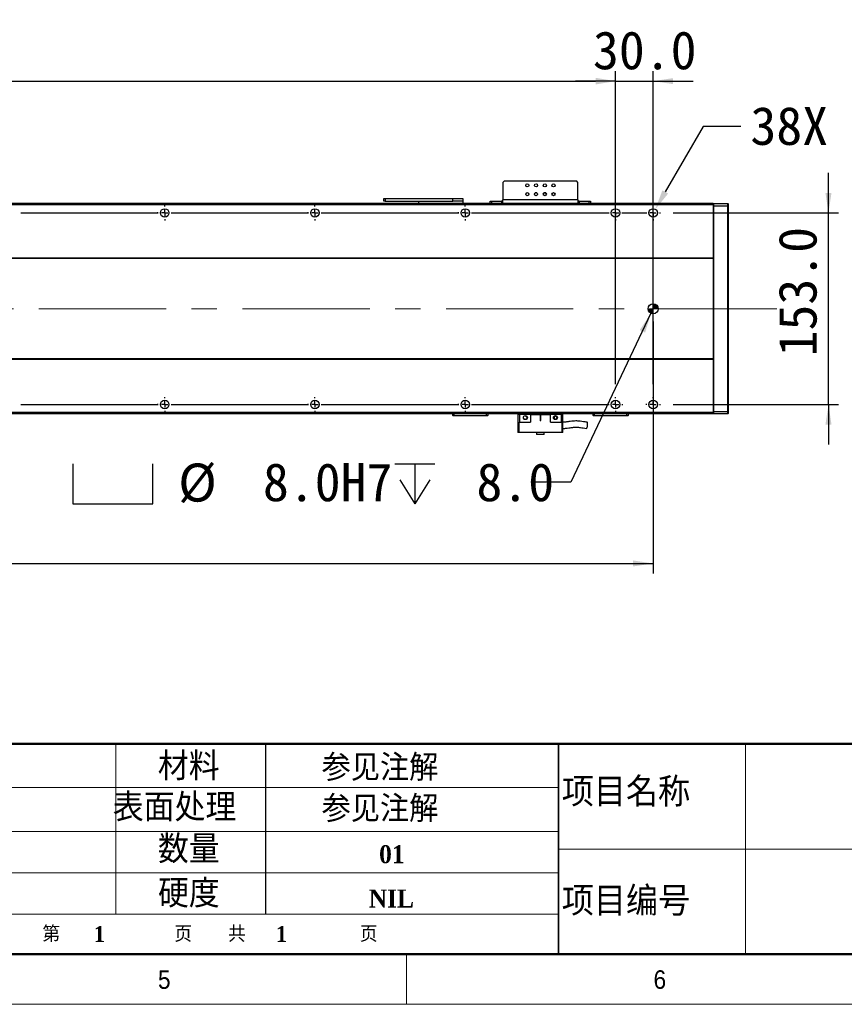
# Model space of a CAD drawing. Header units: millimetres. Extents: x 40 to 3320, y 40 to 2336.
# Tile 7 of 14: x 1771 to 2430, y 40 to 827. Entities that reach past the tile are written whole.
import ezdxf

# ---------------------------------------------------------------- set-up
doc = ezdxf.new("R2010")
doc.units = ezdxf.units.MM
doc.header["$LTSCALE"] = 8
doc.header["$PDSIZE"] = -1
doc.linetypes.add('CENTERX2', pattern=[20.32, 12.7, -2.54, 2.54, -2.54])
doc.layers.add('DIMNS', color=7, linetype='Continuous')
doc.styles.add('SLDTEXTSTYLE0', font='Gothic.ttf', dxfattribs={"width": 0.913})
doc.styles.add('SLDTEXTSTYLE1', font='timesbd.ttf', dxfattribs={"width": 0.933})
doc.styles.add('SLDTEXTSTYLE2', font='txt', dxfattribs={"bigfont": 'bigfont'})
doc.styles.add('SLDTEXTSTYLE3', font='txt', dxfattribs={"bigfont": 'bigfont'})
doc.styles.add('SLDTEXTSTYLE7', font='txt')
doc.dimstyles.new('SLDDIMSTYLE0', dxfattribs={"dimtxt": 30.4, "dimasz": 16, "dimexe": 0, "dimexo": 0.0625, "dimgap": 7.6, "dimtad": 2, "dimdec": 1, "dimrnd": 1e-09, "dimzin": 4, "dimdsep": 46, "dimtxsty": 'SLDTEXTSTYLE7', "dimsah": 1, "dimcen": 0.09, "dimadec": 0, "dimazin": 1, "dimtfac": 1, "dimtdec": 1, "dimtmove": 0, "dimatfit": 0, "dimfxl": 0, "dimfrac": 2, "dimtolj": 1, "dimtzin": 12, "dimarcsym": 0})
doc.dimstyles.new('SLDDIMSTYLE3', dxfattribs={"dimtxt": 30.4, "dimasz": 16, "dimexe": 0, "dimexo": 0.0625, "dimgap": 7.6, "dimtad": 2, "dimdec": 1, "dimrnd": 1e-09, "dimzin": 4, "dimdsep": 46, "dimtxsty": 'SLDTEXTSTYLE7', "dimsah": 1, "dimcen": 0.09, "dimadec": 0, "dimazin": 1, "dimtfac": 1, "dimtdec": 1, "dimtofl": 0, "dimtmove": 0, "dimatfit": 3, "dimfxl": 0, "dimfrac": 2, "dimtolj": 1, "dimtzin": 12, "dimarcsym": 0})
doc.dimstyles.new('SLDDIMSTYLE6', dxfattribs={"dimtxt": 30.4, "dimasz": 16, "dimexe": 0, "dimexo": 0.0625, "dimgap": 7.6, "dimtad": 0, "dimtih": 1, "dimtoh": 1, "dimdec": 1, "dimrnd": 1e-09, "dimzin": 4, "dimdsep": 46, "dimtxsty": 'SLDTEXTSTYLE7', "dimsah": 1, "dimcen": 0, "dimadec": 0, "dimazin": 1, "dimtfac": 1, "dimtdec": 1, "dimtofl": 0, "dimtmove": 0, "dimatfit": 3, "dimfxl": 0, "dimfrac": 2, "dimtolj": 1, "dimtzin": 12, "dimarcsym": 0})
doc.dimstyles.new('SLDDIMSTYLE7', dxfattribs={"dimtxt": 30.4, "dimasz": 16, "dimexe": 0, "dimexo": 0.0625, "dimgap": 7.6, "dimtad": 0, "dimtih": 1, "dimtoh": 1, "dimdec": 1, "dimrnd": 1e-09, "dimzin": 12, "dimdsep": 46, "dimtxsty": 'SLDTEXTSTYLE7', "dimsah": 1, "dimcen": 0, "dimadec": 0, "dimazin": 3, "dimtfac": 1, "dimtdec": 1, "dimtofl": 0, "dimtmove": 0, "dimatfit": 3, "dimfxl": 0, "dimfrac": 2, "dimtolj": 1, "dimtzin": 12, "dimarcsym": 0})

# ---------------------------------------------------------------- blocks, each defined once
blk = doc.blocks.new('SW_SYMBOL_HOLE_SPOT')
at = {"layer": 'DIMNS', "color": 0}
for p, q in [((0, 7000), (0, 600)), ((12800, 600), (12800, 7000)), ((0, 600), (12800, 600))]:
    blk.add_line(p, q, dxfattribs=at)
blk = doc.blocks.new('SW_SYMBOL_HOLE_DEPTH')
at = {"layer": 'DIMNS', "color": 0}
for p, q in [((0, 7000), (6400, 7000)), ((3200, 7000), (3200, 600)), ((800, 4440), (3200, 600)), ((5600, 4440), (3200, 600))]:
    blk.add_line(p, q, dxfattribs=at)
blk = doc.blocks.new('_D_23')
at = {"layer": 'DIMNS'}
for p, q in [((2275.23, 592.05), (2211.2, 457)), ((2211.2, 457), (2179.2, 457))]:
    blk.add_line(p, q, dxfattribs=at)
blk.add_solid([(2275.23, 592.05), (2266.21, 578.62), (2270.55, 576.56)], dxfattribs=at)
at = {"layer": 'DIMNS', "xscale": 0.004985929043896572, "yscale": 0.004985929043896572, "zscale": 0.004985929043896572}
for name, p in [('SW_SYMBOL_HOLE_SPOT', (1813.68, 436.87)), ('SW_SYMBOL_HOLE_DEPTH', (2070.7, 436.87))]:
    blk.add_blockref(name, p, dxfattribs=at)
at = {"layer": 'DIMNS', "char_height": 30.4, "attachment_point": 1, "style": 'SLDTEXTSTYLE7'}
for s, insert in [('%%c', (1897.74, 472.02)), (' 8.0H7 ', (1944.71, 472.31)), (' 8.0', (2115.2, 472.31))]:
    blk.add_mtext(s, dxfattribs=dict(at, insert=insert))
blk = doc.blocks.new('_D_24')
at = {"layer": 'DIMNS'}
for p, q in [((2276.94, 585.5), (2276.94, 384.16)), ((296.94, 578.96), (296.94, 384.16)), ((296.94, 392.16), (2276.94, 392.16))]:
    blk.add_line(p, q, dxfattribs=at)
for points in [[(296.94, 392.16), (312.94, 389.76), (312.94, 394.56)], [(2276.94, 392.16), (2260.94, 394.56), (2260.94, 389.76)]]:
    blk.add_solid(points, dxfattribs=at)
at = {"layer": 'DIMNS', "insert": (1237.94, 432.05), "char_height": 30.4, "attachment_point": 1, "style": 'SLDTEXTSTYLE7'}
blk.add_mtext('1980.0', dxfattribs=at)
blk = doc.blocks.new('_D_25')
at = {"layer": 'Defpoints', "color": 0}
for p in [(2275.24, 669.22), (2278.64, 675.11)]:
    blk.add_point(p, dxfattribs=at)
at = {"layer": 'DIMNS', "color": 0, "lineweight": -2}
for p, q in [((2316.81, 741.21), (2286.64, 688.96)), ((2347.01, 741.21), (2316.81, 741.21))]:
    blk.add_line(p, q, dxfattribs=at)
at = {"layer": 'DIMNS', "color": 0}
blk.add_solid([(2284.34, 690.3), (2288.95, 687.63), (2278.64, 675.11)], dxfattribs=at)
at = {"layer": 'DIMNS', "color": 0, "insert": (2354.61, 756.92), "char_height": 30.4, "attachment_point": 1, "style": 'SLDTEXTSTYLE7'}
blk.add_mtext('\\A1;38X {\\fMS PGothic|b0|i0|c128|p34;∅6.8} THROUGH HOLE', dxfattribs=at)
blk = doc.blocks.new('_D_26')
at = {"layer": 'Defpoints', "color": 0}
for p in [(2246.94, 777.46), (326.94, 678.1), (2246.94, 678.1)]:
    blk.add_point(p, dxfattribs=at)
at = {"layer": 'DIMNS', "color": 0, "lineweight": -2}
for p, q in [((326.94, 678.17), (326.94, 777.46)), ((342.94, 777.46), (2230.94, 777.46)), ((2246.94, 678.17), (2246.94, 777.46))]:
    blk.add_line(p, q, dxfattribs=at)
at = {"layer": 'DIMNS', "color": 0}
for points in [[(342.94, 780.13), (342.94, 774.8), (326.94, 777.46)], [(2230.94, 780.13), (2230.94, 774.8), (2246.94, 777.46)]]:
    blk.add_solid(points, dxfattribs=at)
at = {"layer": 'DIMNS', "color": 0, "insert": (1270.03, 823.02), "char_height": 30.4, "attachment_point": 2, "style": 'SLDTEXTSTYLE7'}
blk.add_mtext('\\A1;1920.0=16×120.0(PITCH)', dxfattribs=at)
blk = doc.blocks.new('_D_28')
at = {"layer": 'DIMNS'}
for p, q in [((2416.94, 672.16), (2416.94, 704.16)), ((2293.04, 672.16), (2424.94, 672.16)), ((2416.94, 519.16), (2416.94, 672.16)), ((2293.04, 519.16), (2424.94, 519.16)), ((2416.94, 519.16), (2416.94, 487.16))]:
    blk.add_line(p, q, dxfattribs=at)
for points in [[(2416.94, 672.16), (2419.34, 688.16), (2414.54, 688.16)], [(2416.94, 519.16), (2414.54, 503.16), (2419.34, 503.16)]]:
    blk.add_solid(points, dxfattribs=at)
at = {"layer": 'DIMNS', "insert": (2377.06, 557.57), "char_height": 30.4, "attachment_point": 1, "rotation": 90, "style": 'SLDTEXTSTYLE7'}
blk.add_mtext('153.0', dxfattribs=at)
blk = doc.blocks.new('_D_30')
at = {"layer": 'DIMNS'}
for p, q in [((2246.94, 535.26), (2246.94, 785.46)), ((2276.94, 535.26), (2276.94, 785.46)), ((2246.94, 777.46), (2214.94, 777.46)), ((2246.94, 777.46), (2276.94, 777.46)), ((2276.94, 777.46), (2308.94, 777.46))]:
    blk.add_line(p, q, dxfattribs=at)
for points in [[(2246.94, 777.46), (2230.94, 779.86), (2230.94, 775.06)], [(2276.94, 777.46), (2292.94, 775.06), (2292.94, 779.86)]]:
    blk.add_solid(points, dxfattribs=at)
at = {"layer": 'DIMNS', "insert": (2228.89, 817.35), "char_height": 30.4, "attachment_point": 1, "style": 'SLDTEXTSTYLE7'}
blk.add_mtext('30.0', dxfattribs=at)
blk = doc.blocks.new('SW_CENTERMARKSYMBOL_2')
at = {"layer": 'DIMNS', "color": 0}
for p, q in [((485.08, 0), (485.94, 0)), ((485.08, 0), (594.92, 0)), ((594.92, 0), (594.06, 0)), ((600, 0), (597.46, 0)), ((600, 0), (597.46, 0)), ((600, 0), (597.46, 0)), ((600, 0), (597.46, 0)), ((600, 5.08), (600, 5.94)), ((600, 0), (600, 2.54)), ((600, 0), (600, 2.54)), ((600, 0), (600, 2.54)), ((600, 0), (600, 2.54)), ((600, 0), (600, -2.54)), ((600, 0), (602.54, 0)), ((600, 0), (600, -2.54)), ((600, 0), (602.54, 0)), ((600, 0), (600, -2.54)), ((600, 0), (602.54, 0)), ((600, 0), (600, -2.54)), ((600, 0), (602.54, 0)), ((605.08, 0), (605.94, 0)), ((605.08, 0), (714.92, 0)), ((714.92, 0), (714.06, 0)), ((720, 0), (717.46, 0)), ((720, 0), (717.46, 0)), ((720, 0), (717.46, 0)), ((720, 5.08), (720, 5.94)), ((720, 0), (720, 2.54)), ((720, 0), (720, 2.54)), ((720, 0), (720, 2.54)), ((720, 0), (720, -2.54)), ((720, 0), (722.54, 0)), ((720, 0), (720, -2.54)), ((720, 0), (722.54, 0)), ((720, 0), (720, -2.54)), ((720, 0), (722.54, 0)), ((725.08, 0), (725.94, 0)), ((725.08, 0), (834.92, 0)), ((834.92, 0), (834.06, 0)), ((840, 0), (837.46, 0)), ((840, 0), (837.46, 0)), ((840, 5.08), (840, 5.94)), ((840, 0), (840, 2.54)), ((840, 0), (840, 2.54)), ((840, 0), (840, -2.54)), ((840, 0), (842.54, 0)), ((840, 0), (840, -2.54)), ((840, 0), (842.54, 0)), ((845.08, 0), (845.94, 0)), ((845.08, 0), (954.92, 0)), ((960, 0), (957.46, 0)), ((960, 5.08), (960, 5.94)), ((960, 0), (960, 2.54)), ((960, 0), (960, -2.54)), ((960, 0), (962.54, 0)), ((965.08, 0), (984.92, 0)), ((990, 0), (987.46, 0)), ((990, 5.08), (990, 5.94)), ((990, 0), (990, 2.54)), ((990, 0), (990, -2.54)), ((990, 0), (992.54, 0)), ((995.08, 0), (995.94, 0)), ((600, -5.08), (600, -5.94)), ((720, -5.08), (720, -5.94)), ((840, -5.08), (840, -5.94)), ((960, -5.08), (960, -5.94)), ((990, -5.08), (990, -5.94))]:
    blk.add_line(p, q, dxfattribs=at)
blk = doc.blocks.new('SW_CENTERMARKSYMBOL_3')
at = {"layer": 'DIMNS', "color": 0}
for p, q in [((485.08, 0), (485.94, 0)), ((485.08, 0), (594.92, 0)), ((594.92, 0), (594.06, 0)), ((600, 0), (597.46, 0)), ((600, 0), (597.46, 0)), ((600, 0), (597.46, 0)), ((600, 0), (597.46, 0)), ((600, 5.08), (600, 5.94)), ((600, 0), (600, 2.54)), ((600, 0), (600, 2.54)), ((600, 0), (600, 2.54)), ((600, 0), (600, 2.54)), ((600, 0), (600, -2.54)), ((600, 0), (602.54, 0)), ((600, 0), (600, -2.54)), ((600, 0), (602.54, 0)), ((600, 0), (600, -2.54)), ((600, 0), (602.54, 0)), ((600, 0), (600, -2.54)), ((600, 0), (602.54, 0)), ((605.08, 0), (605.94, 0)), ((605.08, 0), (714.92, 0)), ((714.92, 0), (714.06, 0)), ((720, 0), (717.46, 0)), ((720, 0), (717.46, 0)), ((720, 0), (717.46, 0)), ((720, 5.08), (720, 5.94)), ((720, 0), (720, 2.54)), ((720, 0), (720, 2.54)), ((720, 0), (720, 2.54)), ((720, 0), (720, -2.54)), ((720, 0), (722.54, 0)), ((720, 0), (720, -2.54)), ((720, 0), (722.54, 0)), ((720, 0), (720, -2.54)), ((720, 0), (722.54, 0)), ((725.08, 0), (725.94, 0)), ((725.08, 0), (834.92, 0)), ((834.92, 0), (834.06, 0)), ((840, 0), (837.46, 0)), ((840, 0), (837.46, 0)), ((840, 5.08), (840, 5.94)), ((840, 0), (840, 2.54)), ((840, 0), (840, 2.54)), ((840, 0), (840, -2.54)), ((840, 0), (842.54, 0)), ((840, 0), (840, -2.54)), ((840, 0), (842.54, 0)), ((845.08, 0), (845.94, 0)), ((845.08, 0), (954.92, 0)), ((960, 0), (957.46, 0)), ((960, 5.08), (960, 5.94)), ((960, 0), (960, 2.54)), ((960, 0), (960, -2.54)), ((960, 0), (962.54, 0)), ((965.08, 0), (965.94, 0)), ((600, -5.08), (600, -5.94)), ((720, -5.08), (720, -5.94)), ((840, -5.08), (840, -5.94)), ((960, -5.08), (960, -5.94)), ((990, -147.92), (990, -147.06)), ((984.92, -153), (984.06, -153)), ((990, -153), (987.46, -153)), ((990, -153), (990, -150.46)), ((990, -153), (990, -155.54)), ((990, -153), (992.54, -153)), ((995.08, -153), (995.94, -153)), ((990, -158.08), (990, -158.94))]:
    blk.add_line(p, q, dxfattribs=at)
blk = doc.blocks.new('SW_CENTERMARKSYMBOL_4')
at = {"layer": 'DIMNS', "color": 0}
for p, q in [((1325.08, 0), (1325.94, 0)), ((1325.08, 0), (1434.92, 0)), ((1434.92, 0), (1434.06, 0)), ((1440, 0), (1437.46, 0)), ((1440, 0), (1437.46, 0)), ((1440, 0), (1437.46, 0)), ((1440, 0), (1437.46, 0)), ((1440, 5.08), (1440, 5.94)), ((1440, 0), (1440, 2.54)), ((1440, 0), (1440, 2.54)), ((1440, 0), (1440, 2.54)), ((1440, 0), (1440, 2.54)), ((1440, 0), (1440, -2.54)), ((1440, 0), (1442.54, 0)), ((1440, 0), (1440, -2.54)), ((1440, 0), (1442.54, 0)), ((1440, 0), (1440, -2.54)), ((1440, 0), (1442.54, 0)), ((1440, 0), (1440, -2.54)), ((1440, 0), (1442.54, 0)), ((1445.08, 0), (1445.94, 0)), ((1445.08, 0), (1554.92, 0)), ((1554.92, 0), (1554.06, 0)), ((1560, 0), (1557.46, 0)), ((1560, 0), (1557.46, 0)), ((1560, 0), (1557.46, 0)), ((1560, 5.08), (1560, 5.94)), ((1560, 0), (1560, 2.54)), ((1560, 0), (1560, 2.54)), ((1560, 0), (1560, 2.54)), ((1560, 0), (1560, -2.54)), ((1560, 0), (1562.54, 0)), ((1560, 0), (1560, -2.54)), ((1560, 0), (1562.54, 0)), ((1560, 0), (1560, -2.54)), ((1560, 0), (1562.54, 0)), ((1565.08, 0), (1565.94, 0)), ((1565.08, 0), (1674.92, 0)), ((1674.92, 0), (1674.06, 0)), ((1680, 0), (1677.46, 0)), ((1680, 0), (1677.46, 0)), ((1680, 5.08), (1680, 5.94)), ((1680, 0), (1680, 2.54)), ((1680, 0), (1680, 2.54)), ((1680, 0), (1680, -2.54)), ((1680, 0), (1682.54, 0)), ((1680, 0), (1680, -2.54)), ((1680, 0), (1682.54, 0)), ((1685.08, 0), (1685.94, 0)), ((1685.08, 0), (1794.92, 0)), ((1800, 0), (1797.46, 0)), ((1800, 5.08), (1800, 5.94)), ((1800, 0), (1800, 2.54)), ((1800, 0), (1800, -2.54)), ((1800, 0), (1802.54, 0)), ((1805.08, 0), (1805.94, 0)), ((1440, -5.08), (1440, -5.94)), ((1560, -5.08), (1560, -5.94)), ((1680, -5.08), (1680, -5.94)), ((1800, -5.08), (1800, -5.94))]:
    blk.add_line(p, q, dxfattribs=at)
blk = doc.blocks.new('SW_CENTERMARKSYMBOL_5')
at = {"layer": 'DIMNS', "color": 0}
for p, q in [((485.08, 0), (485.94, 0)), ((485.08, 0), (594.92, 0)), ((594.92, 0), (594.06, 0)), ((600, 0), (597.46, 0)), ((600, 0), (597.46, 0)), ((600, 0), (597.46, 0)), ((600, 0), (597.46, 0)), ((600, 5.08), (600, 5.94)), ((600, 0), (600, 2.54)), ((600, 0), (600, 2.54)), ((600, 0), (600, 2.54)), ((600, 0), (600, 2.54)), ((600, 0), (600, -2.54)), ((600, 0), (602.54, 0)), ((600, 0), (600, -2.54)), ((600, 0), (602.54, 0)), ((600, 0), (600, -2.54)), ((600, 0), (602.54, 0)), ((600, 0), (600, -2.54)), ((600, 0), (602.54, 0)), ((605.08, 0), (605.94, 0)), ((605.08, 0), (714.92, 0)), ((714.92, 0), (714.06, 0)), ((720, 0), (717.46, 0)), ((720, 0), (717.46, 0)), ((720, 0), (717.46, 0)), ((720, 5.08), (720, 5.94)), ((720, 0), (720, 2.54)), ((720, 0), (720, 2.54)), ((720, 0), (720, 2.54)), ((720, 0), (720, -2.54)), ((720, 0), (722.54, 0)), ((720, 0), (720, -2.54)), ((720, 0), (722.54, 0)), ((720, 0), (720, -2.54)), ((720, 0), (722.54, 0)), ((725.08, 0), (725.94, 0)), ((725.08, 0), (834.92, 0)), ((840, 0), (837.46, 0)), ((840, 5.08), (840, 5.94)), ((840, 0), (840, 2.54)), ((840, 0), (840, -2.54)), ((840, 0), (842.54, 0)), ((845.08, 0), (954.92, 0)), ((960, 0), (957.46, 0)), ((960, 5.08), (960, 5.94)), ((960, 0), (960, 2.54)), ((960, 0), (960, -2.54)), ((960, 0), (962.54, 0)), ((965.08, 0), (965.94, 0)), ((600, -5.08), (600, -5.94)), ((720, -5.08), (720, -5.94)), ((840, -5.08), (840, -5.94)), ((960, -5.08), (960, -5.94))]:
    blk.add_line(p, q, dxfattribs=at)
blk = doc.blocks.new('SW_CENTERMARKSYMBOL_6')
at = {"layer": 'DIMNS', "color": 0}
for p, q in [((-240, 5.08), (-240, 5.94)), ((-240, 0), (-240, 2.54)), ((-240, 0), (-240, 2.54)), ((-240, 0), (-240, 2.54)), ((-240, 0), (-240, 2.54)), ((-120, 5.08), (-120, 5.94)), ((-120, 0), (-120, 2.54)), ((-120, 0), (-120, 2.54)), ((-120, 0), (-120, 2.54)), ((-5.08, 0), (-5.94, 0)), ((0, 0), (-2.54, 0)), ((0, 0), (-2.54, 0)), ((0, 5.08), (0, 5.94)), ((0, 0), (0, 2.54)), ((0, 0), (0, 2.54)), ((0, 0), (0, -2.54)), ((0, 0), (2.54, 0)), ((0, 0), (0, -2.54)), ((0, 0), (2.54, 0)), ((5.08, 0), (5.94, 0)), ((5.08, 0), (114.92, 0)), ((120, 0), (117.46, 0)), ((120, 5.08), (120, 5.94)), ((120, 0), (120, 2.54)), ((120, 0), (120, -2.54)), ((120, 0), (122.54, 0)), ((125.08, 0), (125.94, 0)), ((-354.92, 0), (-354.06, 0)), ((-354.92, 0), (-245.08, 0)), ((-245.08, 0), (-245.94, 0)), ((-240, 0), (-242.54, 0)), ((-240, 0), (-242.54, 0)), ((-240, 0), (-242.54, 0)), ((-240, 0), (-242.54, 0)), ((-240, 0), (-240, -2.54)), ((-240, 0), (-237.46, 0)), ((-240, 0), (-240, -2.54)), ((-240, 0), (-237.46, 0)), ((-240, 0), (-240, -2.54)), ((-240, 0), (-237.46, 0)), ((-240, 0), (-240, -2.54)), ((-240, 0), (-237.46, 0)), ((-240, -5.08), (-240, -5.94)), ((-234.92, 0), (-234.06, 0)), ((-234.92, 0), (-125.08, 0)), ((-125.08, 0), (-125.94, 0)), ((-120, 0), (-122.54, 0)), ((-120, 0), (-122.54, 0)), ((-120, 0), (-122.54, 0)), ((-120, 0), (-120, -2.54)), ((-120, 0), (-117.46, 0)), ((-120, 0), (-120, -2.54)), ((-120, 0), (-117.46, 0)), ((-120, 0), (-120, -2.54)), ((-120, 0), (-117.46, 0)), ((-120, -5.08), (-120, -5.94)), ((-114.92, 0), (-114.06, 0)), ((-114.92, 0), (-5.08, 0)), ((0, -5.08), (0, -5.94)), ((120, -5.08), (120, -5.94))]:
    blk.add_line(p, q, dxfattribs=at)
blk = doc.blocks.new('SW_DOWELSYMBOL_6')
at = {"linetype": 'Continuous', "lineweight": 18}
h = blk.add_hatch(color=0, dxfattribs=at)
edge = h.paths.add_edge_path(flags=0)
edge.add_arc((0, 0), 4, 180, 270)
edge.add_line((0, -4), (0, 0))
edge.add_line((0, 0), (-4, 0))
h = blk.add_hatch(color=0, dxfattribs=at)
edge = h.paths.add_edge_path(flags=0)
edge.add_arc((0, 0), 4, 0, 90)
edge.add_line((0, 4), (0, 0))
edge.add_line((0, 0), (4, 0))
at = {"layer": 'DIMNS', "color": 0}
blk.add_circle((0, 0), 4, dxfattribs=at)

msp = doc.modelspace()

# ---------------------------------------------------------------- linework, layer by layer
at = {"color": 7, "linetype": 'Continuous', "lineweight": 25}
for p, q in [((2157.94, 697.46), (2156.94, 696.46)), ((2156.94, 696.46), (2156.94, 682.66)), ((2215.94, 697.46), (2157.94, 697.46)), ((2216.94, 696.46), (2215.94, 697.46)), ((2216.94, 682.66), (2216.94, 696.46)), ((2324.94, 679.66), (248.94, 679.66)), ((2324.94, 678.66), (248.94, 678.66)), ((2061.94, 681.66), (2061.94, 683.66)), ((2061.94, 683.66), (2062.94, 683.66)), ((2062.94, 681.66), (2061.94, 681.66)), ((2062.94, 683.66), (2062.94, 681.66)), ((2062.94, 683.66), (2116.94, 683.66)), ((2062.94, 681.66), (2116.94, 681.66)), ((2089.94, 679.83), (2089.94, 681.66)), ((2089.94, 679.83), (2124.94, 679.83)), ((2089.94, 679.66), (2089.94, 679.83)), ((2116.94, 681.66), (2116.94, 683.66)), ((2116.94, 683.66), (2124.94, 683.66)), ((2124.94, 681.66), (2116.94, 681.66)), ((2124.94, 683.66), (2124.94, 681.66)), ((2124.94, 681.66), (2124.94, 679.83)), ((2124.94, 679.83), (2124.94, 679.66)), ((2146.94, 679.66), (2146.94, 681.66)), ((2146.94, 681.66), (2147.94, 681.66)), ((2147.94, 681.66), (2147.94, 679.66)), ((2147.94, 681.66), (2155.94, 681.66)), ((2155.94, 681.66), (2155.94, 679.66)), ((2156.94, 681.66), (2155.94, 681.66)), ((2216.94, 682.66), (2156.94, 682.66)), ((2156.94, 679.66), (2156.94, 682.66)), ((2216.94, 682.66), (2216.94, 679.66)), ((2217.94, 681.66), (2216.94, 681.66)), ((2217.94, 681.66), (2217.94, 679.66)), ((2217.94, 681.66), (2225.94, 681.66)), ((2225.94, 679.66), (2225.94, 681.66)), ((2225.94, 681.66), (2226.94, 681.66)), ((2226.94, 681.66), (2226.94, 679.66)), ((2324.94, 679.36), (2325.24, 679.66)), ((2324.94, 679.66), (2324.94, 678.66)), ((2324.94, 678.66), (2324.94, 636.16)), ((2324.94, 677.54), (2325.24, 677.66)), ((2325.24, 679.66), (2325.24, 677.66)), ((2325.24, 679.66), (2336.64, 679.66)), ((2325.24, 677.66), (2325.24, 513.66)), ((2336.64, 677.66), (2325.24, 677.66)), ((2336.64, 677.66), (2336.64, 679.66)), ((2336.94, 679.36), (2336.64, 679.66)), ((2336.64, 513.66), (2336.64, 677.66)), ((2336.94, 677.54), (2336.64, 677.66)), ((2336.94, 679.36), (2336.94, 677.54)), ((2336.94, 677.54), (2336.94, 513.79)), ((2324.94, 636.16), (248.94, 636.16)), ((2324.94, 635.66), (248.94, 635.66)), ((2324.94, 636.16), (2324.94, 635.66)), ((2324.94, 635.66), (2324.94, 555.66)), ((2324.94, 555.66), (248.94, 555.66)), ((2324.94, 555.16), (248.94, 555.16)), ((2324.94, 555.66), (2324.94, 555.16)), ((2324.94, 555.16), (2324.94, 512.66)), ((2324.94, 512.66), (248.94, 512.66)), ((2324.94, 511.66), (248.94, 511.66)), ((2116.94, 510.46), (2116.94, 511.66)), ((2117.94, 511.66), (2117.94, 510.46)), ((2143.94, 510.46), (2143.94, 511.66)), ((2144.94, 511.66), (2144.94, 510.46)), ((2169.94, 511.16), (2169.94, 511.66)), ((2203.94, 511.16), (2203.94, 511.66)), ((2228.94, 510.46), (2228.94, 511.66)), ((2229.94, 511.66), (2229.94, 510.46)), ((2255.94, 510.46), (2255.94, 511.66)), ((2256.94, 511.66), (2256.94, 510.46)), ((2324.94, 513.79), (2325.24, 513.66)), ((2324.94, 512.66), (2324.94, 511.66)), ((2324.94, 511.96), (2325.24, 511.66)), ((2325.24, 513.66), (2325.24, 511.66)), ((2325.24, 513.66), (2336.64, 513.66)), ((2336.64, 511.66), (2325.24, 511.66)), ((2336.94, 513.79), (2336.64, 513.66)), ((2336.64, 511.66), (2336.64, 513.66)), ((2336.94, 511.96), (2336.64, 511.66)), ((2336.94, 513.79), (2336.94, 511.96)), ((2116.94, 510.46), (2117.24, 510.16)), ((2116.94, 510.46), (2117.94, 510.46)), ((2118.07, 510.16), (2117.24, 510.16)), ((2118.07, 510.16), (2117.94, 510.46)), ((2117.94, 510.46), (2143.94, 510.46)), ((2143.82, 510.16), (2118.07, 510.16)), ((2143.82, 510.16), (2143.94, 510.46)), ((2144.64, 510.16), (2143.82, 510.16)), ((2143.94, 510.46), (2144.94, 510.46)), ((2144.64, 510.16), (2144.94, 510.46)), ((2168.94, 511.16), (2168.94, 496.76)), ((2170.14, 511.16), (2168.94, 511.16)), ((2170.14, 505.16), (2169.94, 505.16)), ((2169.94, 496.76), (2169.94, 505.16)), ((2170.14, 511.16), (2170.14, 505.16)), ((2178.94, 511.16), (2170.14, 511.16)), ((2170.14, 505.16), (2178.94, 505.16)), ((2178.94, 511.16), (2186.69, 511.16)), ((2178.94, 511.16), (2178.94, 505.16)), ((2187.19, 511.16), (2186.69, 511.16)), ((2186.69, 511.16), (2186.69, 506.41)), ((2187.19, 511.16), (2194.94, 511.16)), ((2187.19, 506.41), (2187.19, 511.16)), ((2203.74, 511.16), (2194.94, 511.16)), ((2194.94, 505.16), (2194.94, 511.16)), ((2194.94, 505.16), (2203.74, 505.16)), ((2199.95, 509.22), (2200.09, 508.81)), ((2204.94, 511.16), (2203.74, 511.16)), ((2203.74, 505.16), (2203.74, 511.16)), ((2203.94, 505.16), (2203.74, 505.16)), ((2203.94, 505.16), (2203.94, 496.76)), ((2204.94, 496.76), (2204.94, 511.16)), ((2228.94, 510.46), (2229.24, 510.16)), ((2228.94, 510.46), (2229.94, 510.46)), ((2230.07, 510.16), (2229.24, 510.16)), ((2230.07, 510.16), (2229.94, 510.46)), ((2229.94, 510.46), (2255.94, 510.46)), ((2255.82, 510.16), (2230.07, 510.16)), ((2255.82, 510.16), (2255.94, 510.46)), ((2256.64, 510.16), (2255.82, 510.16)), ((2255.94, 510.46), (2256.94, 510.46)), ((2256.64, 510.16), (2256.94, 510.46)), ((2169.94, 496.76), (2168.94, 496.76)), ((2203.94, 496.76), (2169.94, 496.76)), ((2183.94, 496.76), (2183.94, 495.16)), ((2189.94, 495.16), (2189.94, 496.76)), ((2204.94, 496.76), (2203.94, 496.76)), ((2189.94, 495.16), (2183.94, 495.16))]:
    msp.add_line(p, q, dxfattribs=at)
at = {"color": 8, "linetype": 'Continuous', "lineweight": 25}
for p, q in [((2184.19, 688.16), (2182.69, 688.16)), ((2191.19, 688.16), (2189.69, 688.16))]:
    msp.add_line(p, q, dxfattribs=at)
at = {"color": 7, "linetype": 'Continuous', "lineweight": 50}
for p, q in [((3280, 248), (1464, 248)), ((80, 80), (3280, 80))]:
    msp.add_line(p, q, dxfattribs=at)
at = {"color": 7, "linetype": 'Continuous', "lineweight": 18}
for p, q in [((1848, 248), (1848, 112.05)), ((2350.6, 248), (2350.6, 80)), ((1464, 213.26), (2201.48, 213.26)), ((1464, 178.04), (2201.48, 178.04)), ((2201.48, 164), (2674.01, 164)), ((1464, 145.04), (2201.48, 145.04)), ((2201.48, 112.05), (1464, 112.05)), ((80, 80), (3280, 80)), ((984, 80), (3280, 80)), ((2080, 80), (2080, 40)), ((40, 40), (3320, 40))]:
    msp.add_line(p, q, dxfattribs=at)
at = {"color": 7, "linetype": 'Continuous', "lineweight": 35}
msp.add_line((2201.48, 248), (2201.48, 80), dxfattribs=at)
at = {"color": 7, "linetype": 'Continuous', "lineweight": 25}
for centre, radius in [((2176.44, 694.16), 1.25), ((2183.44, 694.16), 1.25), ((2190.44, 694.16), 1.25), ((2197.44, 694.16), 1.25), ((2176.44, 687.16), 1.25), ((2183.44, 687.16), 1.25), ((2190.44, 687.16), 1.25), ((2197.44, 687.16), 1.25), ((1886.94, 672.16), 3.4), ((2006.94, 672.16), 3.4), ((2126.94, 672.16), 3.4), ((2246.94, 672.16), 3.4), ((2276.94, 672.16), 3.4), ((2276.94, 595.66), 4), ((1886.94, 519.16), 3.4), ((2006.94, 519.16), 3.4), ((2126.94, 519.16), 3.4), ((2246.94, 519.16), 3.4), ((2276.94, 519.16), 3.4), ((2174.94, 508.66), 1.6), ((2198.94, 508.66), 1.6)]:
    msp.add_circle(centre, radius, dxfattribs=at)
msp.add_arc((2186.94, 506.41), 0.25, 180, 0, dxfattribs=at)
for points, knots in [([(2176.09, 508.81), (2176.1, 508.68), (2176.14, 508.42), (2176.04, 508.03), (2175.81, 507.69), (2175.48, 507.42), (2175.06, 507.27), (2174.6, 507.26), (2174.17, 507.39), (2173.94, 507.58), (2173.83, 507.66)], [0, 0, 0, 0, 0.114738, 0.230591, 0.350927, 0.475826, 0.605444, 0.73939, 0.877542, 1, 1, 1, 1]), ([(2174.93, 509.96), (2175.07, 509.94), (2175.35, 509.88), (2175.7, 509.63), (2175.88, 509.38), (2175.95, 509.23), (2175.95, 509.22)], [0, 0, 0, 0, 0.322296, 0.64321, 0.951836, 1, 1, 1, 1]), ([(2198.94, 509.81), (2198.83, 509.8), (2198.6, 509.78), (2198.28, 509.62), (2198.02, 509.38), (2197.85, 509.08), (2197.78, 508.73), (2197.81, 508.38), (2197.95, 508.06), (2198.17, 507.79), (2198.47, 507.6), (2198.81, 507.5), (2199.16, 507.52), (2199.49, 507.63), (2199.78, 507.84), (2199.98, 508.13), (2200.1, 508.46), (2200.09, 508.69), (2200.09, 508.81)], [0, 0, 0, 0, 0.0625026, 0.1249975, 0.1875005, 0.2499985, 0.3124972, 0.3749958, 0.437497, 0.499992, 0.5624932, 0.6249992, 0.6874945, 0.7499987, 0.8124959, 0.874999, 0.9374982, 1, 1, 1, 1]), ([(2200.09, 508.81), (2200.1, 508.68), (2200.14, 508.42), (2200.04, 508.03), (2199.81, 507.69), (2199.48, 507.42), (2199.06, 507.27), (2198.6, 507.26), (2198.17, 507.39), (2197.94, 507.58), (2197.83, 507.66)], [0, 0, 0, 0, 0.114738, 0.230591, 0.350927, 0.475826, 0.605444, 0.73939, 0.877542, 1, 1, 1, 1]), ([(2198.93, 509.96), (2199.07, 509.94), (2199.35, 509.88), (2199.7, 509.63), (2199.88, 509.38), (2199.95, 509.23), (2199.95, 509.22)], [0, 0, 0, 0, 0.322337, 0.643212, 0.951837, 1, 1, 1, 1]), ([(2224.26, 504.96), (2223.29, 505.11), (2221.48, 505.4), (2219.01, 505.78), (2216.95, 505.95), (2215.09, 505.99), (2213.06, 505.91), (2211.23, 505.7), (2209.72, 505.49), (2208.71, 505.34), (2207.67, 505.18), (2206.61, 505.07), (2205.69, 504.99), (2205.14, 505.02), (2204.94, 505.03)], [0, 0, 0, 0, 0.155775, 0.290785, 0.396769, 0.474989, 0.573587, 0.704745, 0.754687, 0.807085, 0.861207, 0.915953, 0.970404, 1, 1, 1, 1]), ([(2223.69, 500.06), (2223.73, 500.04), (2223.82, 500), (2224.02, 500.27), (2224.23, 500.77), (2224.42, 501.47), (2224.56, 502.27), (2224.64, 503.11), (2224.64, 503.89), (2224.57, 504.51), (2224.44, 504.9), (2224.31, 504.93), (2224.26, 504.94)], [0, 0, 0, 0, 0.057404, 0.163026, 0.266466, 0.369977, 0.474788, 0.581585, 0.690232, 0.799776, 0.908818, 1, 1, 1, 1]), ([(2204.94, 500.05), (2205.18, 500.04), (2205.9, 500.01), (2207.04, 500.1), (2208.72, 500.29), (2210.42, 500.56), (2212.1, 500.79), (2213.55, 500.94), (2215.24, 501.02), (2217.15, 500.96), (2219.18, 500.74), (2221.29, 500.38), (2222.84, 500.14), (2223.69, 500.01)], [0, 0, 0, 0, 0.03687, 0.11254, 0.178518, 0.302805, 0.38427, 0.444531, 0.530288, 0.64734, 0.744749, 0.860355, 1, 1, 1, 1])]:
    msp.add_open_spline(points, degree=3, knots=knots, dxfattribs=at)
at = {"layer": 'DIMNS', "linetype": 'CENTERX2', "lineweight": 18}
msp.add_line((2375.74, 595.66), (198.14, 595.66), dxfattribs=at)
at = {"layer": 'DIMNS', "color": 7}
msp.add_line((1967.46, 248), (1967.46, 112.05), dxfattribs=at)

# ---------------------------------------------------------------- block references
at = {"layer": 'DIMNS'}
for name, p in [('SW_CENTERMARKSYMBOL_2', (1286.94, 672.16)), ('SW_CENTERMARKSYMBOL_3', (1286.94, 672.16)), ('SW_CENTERMARKSYMBOL_4', (446.94, 672.16)), ('SW_DOWELSYMBOL_6', (2276.94, 595.66)), ('SW_CENTERMARKSYMBOL_5', (1286.94, 519.16)), ('SW_CENTERMARKSYMBOL_6', (2126.94, 519.16))]:
    msp.add_blockref(name, p, dxfattribs=at)

# ---------------------------------------------------------------- texts
at = {"color": 7, "linetype": 'Continuous', "lineweight": 0, "attachment_point": 1}
for s, insert, char_height, style in [('材料', (1881.51, 241.38), 22.4, 'SLDTEXTSTYLE3'), ('参见注解', (2012.29, 239.65), 21.167, 'SLDTEXTSTYLE2'), ('项目名称', (2204.03, 221.22), 23.283, 'SLDTEXTSTYLE3'), ('表面处理', (1845.56, 208.53), 22.4, 'SLDTEXTSTYLE3'), ('参见注解', (2012.29, 206.8), 21.167, 'SLDTEXTSTYLE2'), ('数量', (1881.57, 175.11), 22.4, 'SLDTEXTSTYLE3'), ('01', (2058.17, 167.11), 14.4, 'SLDTEXTSTYLE1'), ('硬度', (1881.59, 139.72), 22.4, 'SLDTEXTSTYLE3'), ('项目编号', (2204.03, 134.05), 23.283, 'SLDTEXTSTYLE3'), ('NIL', (2049.9, 131.71), 14.4, 'SLDTEXTSTYLE1'), ('第        页', (1789.32, 102.57), 12.8, 'SLDTEXTSTYLE3'), ('1', (1830.32, 102.56), 12.8, 'SLDTEXTSTYLE1'), ('共        页', (1937.49, 102.57), 12.8, 'SLDTEXTSTYLE3'), ('1', (1975.7, 102.56), 12.8, 'SLDTEXTSTYLE1'), ('5', (1881.59, 67.17), 14.82, 'SLDTEXTSTYLE0'), ('6', (2277.26, 67.17), 14.82, 'SLDTEXTSTYLE0')]:
    msp.add_mtext(s, dxfattribs=dict(at, insert=insert, char_height=char_height, style=style))

# ---------------------------------------------------------------- dimensions: what is measured, and where the dimension line sits
at = {"layer": 'DIMNS'}
dim = msp.add_linear_dim(base=(2246.94, 777.46), p1=(326.94, 678.1), p2=(2246.94, 678.1), text='<>=16×120.0(PITCH)', dimstyle='SLDDIMSTYLE3', dxfattribs=at)
dim.commit()
dim.dimension.update_dxf_attribs({"geometry": '_D_26', "text_midpoint": (1270.03, 777.46), "dimtype": 160})
dim = msp.add_linear_dim(base=(2276.94, 777.46), p1=(2246.94, 525.1), p2=(2276.94, 525.1), dimstyle='SLDDIMSTYLE0', dxfattribs=at)
dim.commit()
dim.dimension.update_dxf_attribs({"geometry": '_D_30', "text_midpoint": (2266.34, 777.46), "dimtype": 160})
for p1, p2, text, dimstyle, picture, middle in [((2275.24, 669.22), (2278.64, 675.11), '38X {\\fMS PGothic|b0|i0|c128|p34;<>} THROUGH HOLE', 'SLDDIMSTYLE7', '_D_25', (2599.66, 741.21)), ((2278.66, 599.28), (2275.23, 592.05), '{\\fGDT;v}<>H7 {\\fGDT;x} 8.0\\P', 'SLDDIMSTYLE6', '_D_23', (1996.44, 457))]:
    dim = msp.add_diameter_dim_2p(p1=p1, p2=p2, text=text, dimstyle=dimstyle, dxfattribs=at)
    dim.commit()
    dim.dimension.update_dxf_attribs({"geometry": picture, "text_midpoint": middle, "dimtype": 163})
for base, p1, p2, angle, dimstyle, picture, middle in [((2416.94, 672.16), (2282.88, 519.16), (2282.88, 672.16), 90, 'SLDDIMSTYLE0', '_D_28', (2416.94, 606)), ((2276.94, 392.16), (296.94, 589.12), (2276.94, 595.66), 0, 'SLDDIMSTYLE3', '_D_24', (1297.34, 392.16))]:
    dim = msp.add_linear_dim(base=base, p1=p1, p2=p2, angle=angle, dimstyle=dimstyle, dxfattribs=at)
    dim.commit()
    dim.dimension.update_dxf_attribs({"geometry": picture, "text_midpoint": middle, "dimtype": 160})

doc.saveas('drawing.dxf')
